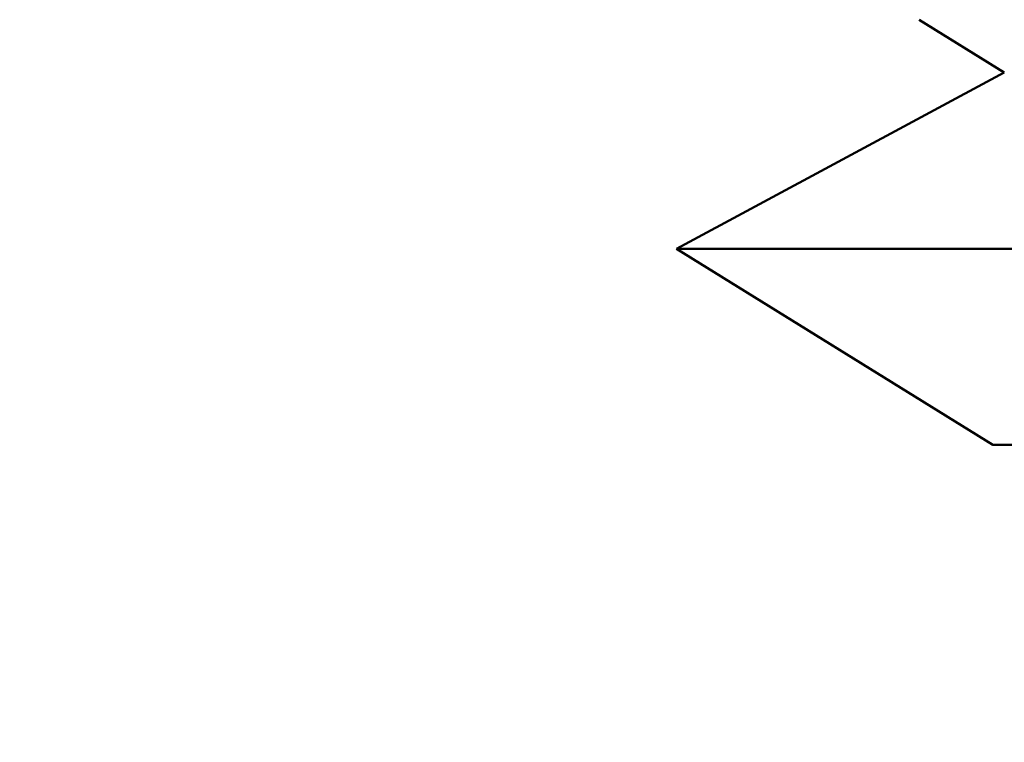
# Model space of a CAD drawing. Header units: inches. Extents: x 1 to 203, y 4 to 128.
# Tile 37 of 127: x 63.024 to 63.213, y 80.518 to 80.657. Entities that reach past the tile are written whole.
import ezdxf

# ---------------------------------------------------------------- set-up
doc = ezdxf.new("R2010")
doc.units = ezdxf.units.IN
doc.header["$LTSCALE"] = 6
doc.header["$MEASUREMENT"] = 0
doc.layers.add('Visible (ANSI)', color=7, linetype='Continuous', lineweight=50)

msp = doc.modelspace()

# ---------------------------------------------------------------- linework, layer by layer
at = {"layer": 'Visible (ANSI)'}
for p, q in [((63.21269, 80.64636), (63.19631, 80.6565)), ((63.21269, 80.64636), (63.14977, 80.61253)), ((63.14977, 80.61253), (64.06748, 80.61253)), ((63.2105, 80.57493), (63.14977, 80.61253)), ((63.2105, 80.57493), (63.43944, 80.57493))]:
    msp.add_line(p, q, dxfattribs=at)
msp.add_circle((63.60863, 80.01493), 0.585, dxfattribs=at)

doc.saveas('drawing.dxf')
